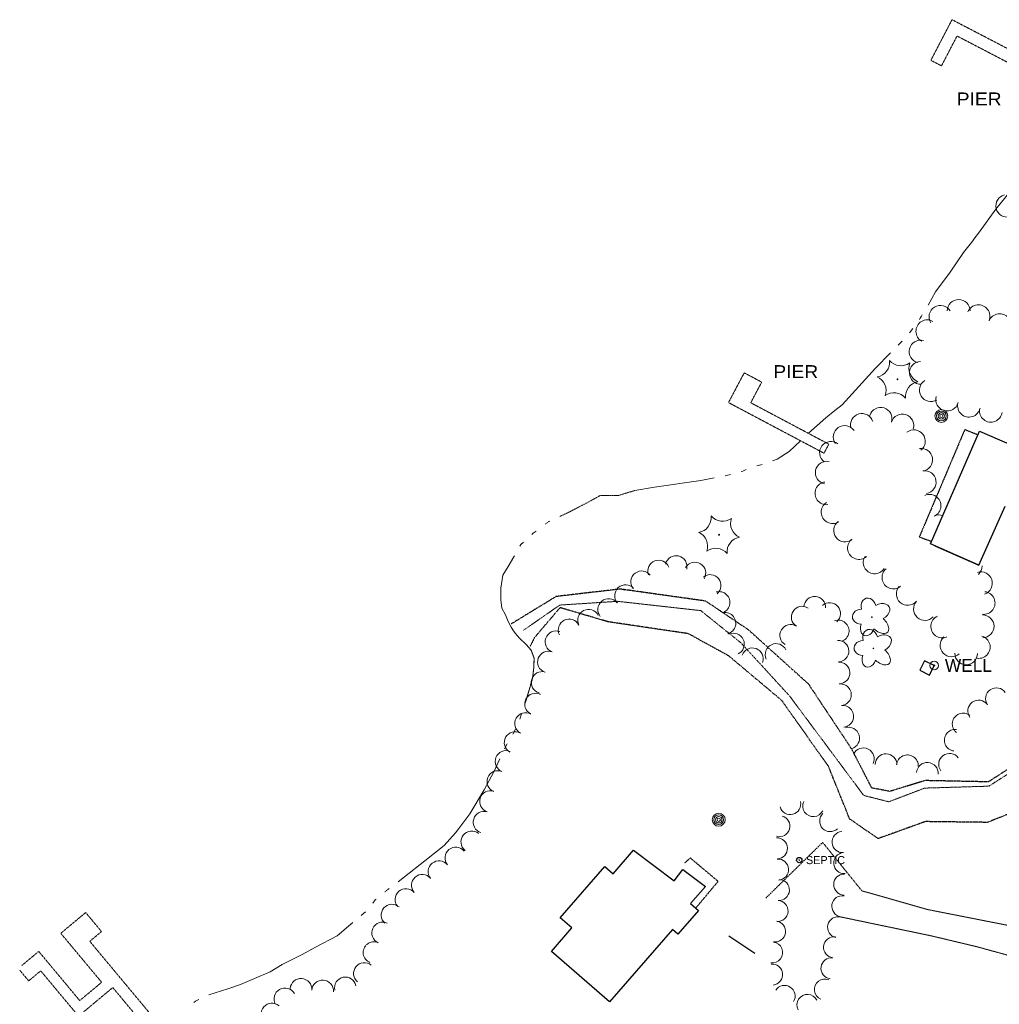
# Model space of a CAD drawing. Extents: x 386588 to 390135, y 96998 to 113606.
# Tile 45 of 93: x 387665 to 388029, y 102017 to 102382. Entities that reach past the tile are written whole.
import ezdxf
from ezdxf.enums import TextEntityAlignment as Align

# ---------------------------------------------------------------- set-up
doc = ezdxf.new("R2010")
doc.units = 0
doc.header["$MEASUREMENT"] = 0
for name, pattern in [('Echnl', [0.4, 0.145, -0.02, 0.01, -0.02, 0.01, -0.02, 0.01, -0.02, 0.145]), ('Wisdot3', [0.1875, 0.125, -0.0625]), ('Wisdot6', [0.375, 0.125, -0.0625, 0.03125, -0.0625, 0.03125, -0.0625])]:
    doc.linetypes.add(name, pattern=pattern)
for name, color, linetype, lineweight in [('E_BLD', 241, 'Continuous', 25), ('E_DWY', 2, 'Wisdot3', 15), ('E_LAND_Vegetation', 3, 'Continuous', 15), ('E_MISCPROP', 30, 'Continuous', 15), ('E_MISCPROP_HvyDash', 241, 'Wisdot3', 25), ('E_MISCPROP_Septic', 241, 'Continuous', 15), ('E_MISCPROP_Well', 4, 'Continuous', 15), ('E_STRUCT_Pier', 7, 'Wisdot3', 25), ('E_WTR', 4, 'Wisdot6', 15), ('E_WTR_Channel', 4, 'Echnl', 15), ('E_WTR_Dock_Pier', 4, 'Wisdot3', 15), ('E_WTR_Edge', 4, 'Echnl', 25), ('E_WTR_Elevations', 4, 'Continuous', 15), ('Level 12', 241, 'Continuous', 25)]:
    doc.layers.add(name, color=color, linetype=linetype, lineweight=lineweight)
doc.styles.add('Style-dot_font5', font='dot_font5.shx')

# ---------------------------------------------------------------- blocks, each defined once
blk = doc.blocks.new('PIER')
at = {"layer": 'E_STRUCT_Pier', "style": 'Style-dot_font5', "width": 1.111111}
blk.add_text('PIER', height=10.8, dxfattribs=at).set_placement((-16.77, -5.4))
blk = doc.blocks.new('CTRE')
at = {"layer": 'E_LAND_Vegetation'}
blk.add_circle((0, 0), 0.223, dxfattribs=at)
for centre, start, end in [((-11.97, 8.96), 280.2067, 5.9716), ((1.81, 14.92), 220.2113, 305.9762), ((13.83, 5.89), 160.2113, 245.9762), ((-13.83, -5.9), 340.2113, 65.9762), ((-1.81, -14.93), 40.2113, 125.9762)]:
    blk.add_arc(centre, 7.87, start, end, dxfattribs=at)
at = {"layer": 'E_LAND_Vegetation', "extrusion": (0, 0, -1)}
blk.add_arc((-12.03, -9.04), 7.87, 354.0728, 79.7489, dxfattribs=at)
blk = doc.blocks.new('POLE')
at = {"layer": 'E_MISCPROP'}
for radius in [4.46, 3.35, 2.23, 1.12]:
    blk.add_circle((0, 0), radius, dxfattribs=at)
blk = doc.blocks.new('DTRE')
at = {"layer": 'E_LAND_Vegetation'}
blk.add_circle((-0.18, 0), 0.183, dxfattribs=at)
for centre, major_axis, ratio in [((-1.87, 5.32), (1.36, -4.98), 0.782863), ((4.06, 2.74), (-5.27, -2.93), 0.691916), ((-5.87, 0.15), (4.93, -0.12), 0.832022), ((-2.49, -5.24), (1.8, 4.86), 0.716896), ((3.54, -3.71), (-5.01, 4.58), 0.560249)]:
    blk.add_ellipse(centre, major_axis=major_axis, ratio=ratio, start_param=1.570796, end_param=4.712389, dxfattribs=at)
blk = doc.blocks.new('WELL')
at = {"layer": 'E_MISCPROP_Well'}
for radius in [4, 0.5]:
    blk.add_circle((0, 0), radius, dxfattribs=at)
at = {"layer": 'E_MISCPROP_Well', "style": 'Style-dot_font5'}
blk.add_text('WELL', height=12, dxfattribs=at).set_placement((10, 0), align=Align.MIDDLE_LEFT)

msp = doc.modelspace()

# ---------------------------------------------------------------- linework, layer by layer
at = {"layer": 'E_BLD', "ltscale": 5}
for p, q in [((388003.03, 102187.61), (388021.27, 102229.39)), ((388021.27, 102229.39), (388021.27, 102229.39)), ((388021.27, 102229.39), (388058.32, 102213.22)), ((388020.96, 102179.71), (388030.7, 102201.6)), ((388020.96, 102179.71), (388003.03, 102187.61)), ((388004.64, 102186.9), (388020.96, 102179.71)), ((388000.8, 102144.22), (387999.1, 102140.67)), ((388004.38, 102142.46), (388000.8, 102144.22)), ((388002.62, 102138.91), (388004.38, 102142.46)), ((387999.1, 102140.67), (388002.62, 102138.91)), ((387885.21, 102065.15), (387892.84, 102073.92)), ((387892.84, 102073.92), (387907.9, 102062.52)), ((387865.65, 102048.86), (387882.14, 102067.82)), ((387882.14, 102067.82), (387882.14, 102067.82)), ((387882.14, 102067.82), (387885.21, 102065.15)), ((387885.21, 102065.15), (387885.21, 102065.15)), ((387907.9, 102062.52), (387911.11, 102066.76)), ((387911.11, 102066.76), (387919.51, 102060.4)), ((387920.41, 102061.44), (387920.41, 102061.44)), ((387919.51, 102060.4), (387914.01, 102054.08)), ((387914.01, 102054.08), (387914.01, 102054.08)), ((387914.01, 102054.08), (387916.95, 102051.53)), ((387916.95, 102051.53), (387909.32, 102042.76)), ((387869.97, 102045.1), (387865.65, 102048.86)), ((387862.39, 102036.38), (387869.97, 102045.1)), ((387869.97, 102045.1), (387869.97, 102045.1)), ((387907.28, 102044.53), (387883.9, 102017.66)), ((387909.32, 102042.76), (387907.28, 102044.53)), ((387907.28, 102044.53), (387907.28, 102044.53)), ((387909.32, 102042.76), (387909.32, 102042.76)), ((387937.81, 102035.62), (387928.18, 102041.98)), ((387883.9, 102017.66), (387862.39, 102036.38)), ((387862.39, 102036.38), (387862.39, 102036.38))]:
    msp.add_line(p, q, dxfattribs=at)
at = {"layer": 'E_DWY', "flags": 128}
for points in [[(388001.92, 102051.9), (387977.58, 102058.83), (387963.01, 102076.8), (387941.91, 102056.15)], [(388001.92, 102051.9), (388035.21, 102045.35)], [(388057.1, 102024.67), (388053.01, 102026.93), (388044.65, 102030.47), (388031.74, 102034.95), (388020.24, 102038.1), (388003.33, 102042.13), (387968.56, 102049.39)]]:
    msp.add_lwpolyline(points, dxfattribs=at)
at = {"layer": 'E_LAND_Vegetation'}
for centre, radius, start, end in [((388031.46, 102312.96), 4.17, 103.6557, 283.6557), ((388013.48, 102273.99), 4.24, 0.0407, 180.0407), ((388006.72, 102271.79), 4.24, 31.4321, 211.4321), ((388020.84, 102272.02), 4.24, 337.0317, 157.0317), ((388028.7, 102268.71), 4.24, 338.2365, 158.2365), ((388001.86, 102266.43), 4.24, 60.4189, 240.4189), ((387999.36, 102258.91), 4.24, 75.2618, 255.2618), ((387999.44, 102251), 4.24, 91.5301, 271.5301), ((388003.16, 102244.58), 4.24, 121.0065, 301.0065), ((388009.21, 102241.11), 4.24, 164.3028, 344.3028), ((387984.53, 102233.98), 4.22, 342.8063, 162.8063), ((388017.3, 102238.85), 4.24, 166.9105, 346.9105), ((388025.42, 102236.96), 4.24, 171.2726, 351.2726), ((387977.58, 102231.71), 4.22, 16.5308, 196.5308), ((387992.59, 102231.49), 4.22, 342.8063, 162.8063), ((387971.19, 102227.21), 4.22, 34.5835, 214.5835), ((387996.87, 102225.64), 4.22, 307.6715, 127.6715), ((387966.11, 102221.36), 4.22, 52.7125, 232.7125), ((387999.58, 102218.79), 4.22, 278.9046, 98.9046), ((387964.53, 102214.01), 4.22, 78.4921, 258.4921), ((388000.89, 102210.46), 4.22, 278.9046, 98.9046), ((387964.39, 102206.33), 4.22, 97.0795, 277.0795), ((388002.69, 102201.71), 4.22, 295.2679, 115.2679), ((387966.7, 102199.32), 4.22, 122.2443, 302.2443), ((388006.29, 102194.08), 4.22, 71.8686, 115.2679), ((387971.34, 102192.5), 4.22, 127.4289, 307.4289), ((387976.48, 102186.01), 4.22, 131.7885, 311.7885), ((387908.64, 102179.16), 4.02, 346.7428, 166.7428), ((387982.3, 102180.71), 4.22, 146.3287, 326.3287), ((387902.14, 102177.46), 4.02, 20.775, 200.775), ((387915.59, 102176.73), 4.02, 328.6498, 148.6498), ((387989.25, 102175.1), 4.22, 129.7814, 309.7814), ((388017.99, 102179.39), 4.22, 311.8932, 359.6377), ((387895.83, 102173.49), 4.02, 36.9081, 216.9081), ((387921.27, 102172.14), 4.02, 309.0594, 129.0594), ((388021.77, 102172.96), 4.22, 288.4736, 108.4736), ((387889.86, 102168.36), 4.02, 41.8475, 221.8475), ((387994.57, 102168.99), 4.22, 138.8375, 318.8375), ((387883.59, 102163.19), 4.02, 39.5109, 219.5109), ((387924.57, 102165.84), 4.02, 285.6341, 105.6341), ((387960.09, 102164.03), 4.02, 356.7456, 176.7456), ((388022.76, 102165.64), 4.22, 263.3425, 83.3425), ((387955.43, 102160.38), 4.02, 57.5649, 237.5649), ((387965.59, 102161.72), 4.02, 311.045, 131.045), ((388000.96, 102163.4), 4.22, 137.2068, 317.2068), ((387876.11, 102159.24), 4.02, 26.547, 206.547), ((387926.74, 102158.09), 4.02, 285.6341, 105.6341), ((388007.39, 102156.89), 4.22, 114.5094, 294.5094), ((388022.39, 102156.97), 4.22, 270.9408, 90.9408), ((387868.91, 102155.65), 4.02, 26.547, 206.547), ((387951.15, 102153.62), 4.02, 58.9039, 238.9039), ((387968.79, 102155.25), 4.02, 289.5651, 109.5651), ((387864.04, 102151.24), 4.02, 69.6119, 249.6119), ((387929.91, 102150.39), 4.02, 294.8908, 114.8908), ((388010.84, 102149.93), 4.22, 132.674, 312.674), ((388020.94, 102149.29), 4.22, 254.9321, 74.9321), ((387936.92, 102144.92), 4.02, 340.3665, 160.3665), ((387945.72, 102146.53), 4.02, 25.5646, 205.5646), ((387968.7, 102147.76), 4.02, 272.3591, 92.3591), ((387861.24, 102143.7), 4.02, 69.6119, 249.6119), ((388016.28, 102146.92), 4.22, 179.243, 359.243), ((387969.08, 102139.69), 4.02, 273.5282, 93.5282), ((387858.89, 102136.16), 4.02, 74.0302, 254.0302), ((387969.62, 102131.58), 4.02, 276.1217, 96.1217), ((388027.47, 102130.11), 4.02, 34.3156, 214.3156), ((387856.45, 102128.12), 4.02, 62.9577, 242.9577), ((387970.48, 102123.58), 4.02, 276.1217, 96.1217), ((388020.9, 102125.56), 4.02, 35.9752, 215.9752), ((387852.76, 102120.91), 4.02, 61.1149, 241.1149), ((388015.15, 102120.75), 4.02, 51.1217, 231.1217), ((387972.67, 102115.5), 4.02, 286.3313, 106.3313), ((387848.87, 102113.86), 4.02, 61.1149, 241.1149), ((388012.19, 102114.71), 4.02, 82.8514, 262.8514), ((387845.49, 102106.83), 4.02, 67.8748, 247.8748), ((387978.13, 102107.82), 4.02, 334.06, 154.06), ((387986.53, 102105.67), 4.02, 359.124, 179.124), ((387994.46, 102105.25), 4.02, 355.9018, 175.9018), ((388010.09, 102105.78), 4.02, 36.3069, 216.3069), ((388001.85, 102102.43), 4.02, 355.5579, 175.5579), ((387842.46, 102099.37), 4.02, 67.8748, 247.8748), ((387839.72, 102091.99), 4.02, 72.8681, 252.8681), ((387950.96, 102091.03), 3.91, 194.7387, 14.7387), ((387959.52, 102090.26), 3.91, 154.5106, 334.5106), ((387837.35, 102084.3), 4.02, 72.8681, 252.8681), ((387965.81, 102084.7), 3.91, 133.6451, 313.6451), ((387946.96, 102082.83), 3.91, 254.3287, 74.3287), ((387832.79, 102076.98), 4.02, 51.2854, 231.2854), ((387970.4, 102076.95), 3.91, 94.4391, 274.4391), ((387946.03, 102074.58), 3.91, 272.848, 92.848), ((387826.86, 102071.04), 4.02, 39.3592, 219.3592), ((387971, 102069.15), 3.91, 94.4391, 274.4391), ((387820.63, 102065.94), 4.02, 39.1799, 219.1799), ((387946.46, 102066.72), 3.91, 274.4411, 94.4411), ((387814.44, 102060.89), 4.02, 40.9457, 220.9457), ((387971.02, 102061.16), 3.91, 89.0357, 269.0357), ((387946.76, 102059.17), 3.91, 266.3072, 86.3072), ((387808.36, 102055.62), 4.02, 40.9457, 220.9457), ((387803.17, 102049.83), 4.02, 48.7782, 228.7782), ((387946.26, 102051.37), 3.91, 266.3072, 86.3072), ((387970.3, 102053.1), 3.91, 79.9401, 259.9401), ((387799.71, 102043.22), 4.02, 65.1649, 245.1649), ((387945.36, 102043.77), 3.91, 261.0926, 81.0926), ((387968.76, 102045.33), 3.91, 76.6526, 256.6526), ((387796.52, 102035.93), 4.02, 67.872, 247.872), ((387944.27, 102035.96), 3.91, 263.1278, 83.1278), ((387967.26, 102037.87), 3.91, 82.8805, 262.8805), ((387792.95, 102028.17), 4.02, 51.2906, 231.2906), ((387966.29, 102030.1), 3.91, 82.8805, 262.8805), ((387944.25, 102027.78), 3.91, 275.8352, 95.8352), ((387769.4, 102022.3), 4.02, 355.6344, 175.6344), ((387777.42, 102021.69), 4.02, 355.6344, 175.6344), ((387785.86, 102022.82), 4.02, 11.909, 191.909), ((387963.84, 102022.23), 3.91, 67.4069, 247.4069), ((387763.44, 102018.75), 4.02, 29.5797, 209.5797), ((387948.9, 102019.84), 3.91, 327.8053, 147.8053), ((387957.36, 102016.5), 3.91, 26.7424, 206.7424), ((387758.6, 102013.11), 4.02, 48.749, 228.749)]:
    msp.add_arc(centre, radius, start, end, dxfattribs=at)
at = {"layer": 'E_MISCPROP_HvyDash', "flags": 128}
for points in [[(388020.65, 102227.99), (388015.74, 102229.94), (387998.88, 102190.13), (388003.41, 102188.51)], [(387915.92, 102052.42), (387924.23, 102062.36), (387913.9, 102071), (387911.67, 102069.05)]]:
    msp.add_lwpolyline(points, dxfattribs=at)
at = {"layer": 'E_MISCPROP_Septic'}
msp.add_circle((387954.33, 102070.25), 0.125, dxfattribs=at)
at = {"layer": 'E_WTR', "flags": 128}
for points in [[(387998.92, 102270.85), (388000.01, 102272.6)], [(387865.45, 102197.73), (387868.97, 102199.38), (387876.31, 102203.21), (387880.45, 102205.52), (387887.29, 102205.52), (387893.32, 102207.38)], [(387859.97, 102194.84), (387861.03, 102195.65), (387861.7, 102195.96)], [(387852.56, 102128.48), (387853.32, 102130.78), (387855.32, 102137.57), (387855.8, 102141.59), (387855.92, 102145.19), (387854.83, 102148.09)], [(387800.53, 102058.42), (387801.07, 102058.87), (387802.16, 102059.7)]]:
    msp.add_lwpolyline(points, dxfattribs=at)
at = {"layer": 'E_WTR_Channel', "flags": 128}
msp.add_lwpolyline([(388041.21, 102108.21), (388024.7, 102097.67), (388000.88, 102096.95), (387987.55, 102091.88), (387978.26, 102094.22), (387950.66, 102131.22), (387932.61, 102150.91), (387917.77, 102162.8), (387886.91, 102166.25), (387865.45, 102164.86), (387851.99, 102155.52)], dxfattribs=at)
at = {"layer": 'E_WTR_Dock_Pier', "flags": 128}
for points in [[(388058.32, 102357.43), (388011.02, 102382.05), (388003.17, 102366.97), (388007.11, 102364.92), (388012.88, 102376), (388056.24, 102353.43)], [(387965.29, 102224.56), (387936.32, 102239.92), (387940.38, 102247.59), (387933.9, 102251.02), (387928.06, 102239.99), (387963.51, 102221.2)]]:
    msp.add_lwpolyline(points, close=True, dxfattribs=at)
msp.add_lwpolyline([(387665.01, 102029.41), (387668.34, 102025.42), (387672.81, 102029.15), (387686.83, 102012.34), (387699.55, 102022.95), (387724.7, 101992.8), (387728.1, 101995.64), (387691.02, 102040.1), (387695.37, 102043.73), (387689.49, 102050.78), (387680.26, 102043.08), (387695.42, 102024.9), (387687.28, 102018.12), (387672.07, 102036.36), (387665.77, 102031.11)], dxfattribs=at)
at = {"layer": 'E_WTR_Edge', "flags": 128}
for points in [[(388040.37, 102109.51), (388024.5, 102099.26), (388001.1, 102099.74), (387987.86, 102095.72), (387981.23, 102097.01), (387973.78, 102111.47), (387957.85, 102135.48), (387935.58, 102155.57), (387919.59, 102166.34), (387887.88, 102170.8), (387864.06, 102168.03), (387847.36, 102157.81)], [(388043.64, 102091.96), (388024.14, 102084.23), (388001.14, 102084.52), (387983.58, 102078.21), (387973.04, 102085.48), (387965.2, 102104.97), (387947.9, 102129.41), (387928.14, 102146.02), (387913.12, 102154.25), (387883.27, 102158.68), (387865.54, 102163.91), (387855.97, 102152.7), (387854.47, 102149.58)]]:
    msp.add_lwpolyline(points, dxfattribs=at)
at = {"layer": 'E_WTR_Elevations', "flags": 128}
for points in [[(388019.16, 102300.56), (388021.25, 102303.29), (388027.23, 102311.72), (388032.57, 102318.25), (388036.9, 102324.53)], [(388002.11, 102276.14), (388004.91, 102281.11), (388010.32, 102288.43), (388015.27, 102295.66), (388018.72, 102299.98), (388019.16, 102300.56)], [(387995.28, 102265.88), (387996.53, 102267.51)], [(387991.09, 102261.35), (387992.54, 102262.82)], [(387967.49, 102237.01), (387970.19, 102239.18), (387982.61, 102252.75), (387988.2, 102258.43)], [(387957.7, 102228.59), (387964.13, 102234.32), (387967.49, 102237.01)], [(387944.41, 102218.37), (387946.12, 102219.05), (387950.62, 102221.85), (387954.76, 102225.84)], [(387932.79, 102214.37), (387933.39, 102214.54), (387934.68, 102215.17)], [(387938.53, 102216.56), (387940.53, 102217.03)], [(387893.32, 102207.38), (387900.59, 102208.61), (387917.79, 102211.14), (387922.77, 102212.08)], [(387926.81, 102212.86), (387928.78, 102213.25), (387928.83, 102213.27)], [(387855.06, 102191.03), (387855.58, 102191.5), (387856.67, 102192.33)], [(387850.65, 102186.69), (387850.99, 102187.3), (387852.01, 102188.23)], [(387848.28, 102155.36), (387847.39, 102156.68), (387846.24, 102158.71), (387845.25, 102161.22), (387844, 102163.65), (387843.62, 102166.81), (387843.55, 102171.12), (387844.37, 102175.96), (387846.31, 102179.17), (387848.42, 102182.72), (387848.62, 102183.07)], [(387887.58, 102170.8), (387888.19, 102170.77), (387889.58, 102170.43)], [(387852.56, 102128.48), (387853.32, 102130.78), (387855.32, 102137.57), (387855.8, 102141.59), (387855.92, 102145.19), (387854.83, 102148.09), (387852.94, 102150.27), (387850.64, 102152.41), (387848.89, 102154.47), (387848.28, 102155.36)], [(387850.61, 102122.57), (387851.26, 102124.54)], [(387847.98, 102116.97), (387849, 102118.78)], [(387844.93, 102111.55), (387845.95, 102113.36)], [(387827.94, 102081.99), (387832.12, 102087.44), (387837.34, 102096.34), (387840.94, 102102.93), (387843.18, 102107.8)], [(387805.46, 102062.22), (387807.84, 102064.04), (387815.42, 102069.94), (387822.48, 102075.67), (387826.69, 102080.38), (387827.94, 102081.99)], [(387796.01, 102054.21), (387796.95, 102055.49), (387797.33, 102055.8)], [(387791.78, 102049.71), (387793.36, 102051.05)], [(387762.9, 102031.74), (387769.78, 102035.19), (387774.75, 102037.9), (387782.85, 102042.18), (387787.9, 102046.42), (387788.61, 102047.03)], [(387735.22, 102020.29), (387742.22, 102022.49), (387747, 102024.13), (387752.15, 102026.25), (387757.99, 102028.83), (387762.43, 102031.5), (387762.9, 102031.74)], [(387729.69, 102017.46), (387730.23, 102017.85), (387731.5, 102018.47)]]:
    msp.add_lwpolyline(points, dxfattribs=at)
at = {"layer": 'Level 12'}
msp.add_circle((387954.33, 102070.25), 1, dxfattribs=at)

# ---------------------------------------------------------------- block references
at = {"layer": 'E_LAND_Vegetation'}
for name, p, xscale, yscale, zscale in [('CTRE', (387990.78, 102248.64), 0.7108526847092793, 0.7108526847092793, 0.7108526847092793), ('CTRE', (387924.57, 102190.95), 0.7108526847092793, 0.7108526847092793, 0.7108526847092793), ('DTRE', (387981.36, 102160.43), 0.6769248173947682, 0.6769248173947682, 0.6769248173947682), ('DTRE', (387981.97, 102148.79), 0.6769248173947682, 0.6769248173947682, 0.6769248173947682)]:
    msp.add_blockref(name, p, dxfattribs=dict(at, xscale=xscale, yscale=yscale, zscale=zscale))
at = {"layer": 'E_MISCPROP', "xscale": 0.5377037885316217, "yscale": 0.5377037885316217, "zscale": 0.5377037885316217}
for p in [(388007.06, 102235.02), (387924.44, 102085.21)]:
    msp.add_blockref('POLE', p, dxfattribs=at)
at = {"layer": 'E_MISCPROP_Well', "xscale": 0.3999999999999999, "yscale": 0.3999999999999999, "zscale": 0.3999999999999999}
msp.add_blockref('WELL', (388004.38, 102142.46), dxfattribs=at)
at = {"layer": 'E_STRUCT_Pier', "xscale": 0.4444444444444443, "yscale": 0.4444444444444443, "zscale": 0.4444444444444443}
for p in [(388020.23, 102352.64), (387952.16, 102251.47)]:
    msp.add_blockref('PIER', p, dxfattribs=at)

# ---------------------------------------------------------------- texts
at = {"layer": 'E_MISCPROP_Septic', "style": 'Style-dot_font5'}
msp.add_text('SEPTIC', height=3, dxfattribs=at).set_placement((387956.83, 102070.25), align=Align.MIDDLE_LEFT)

doc.saveas('drawing.dxf')
